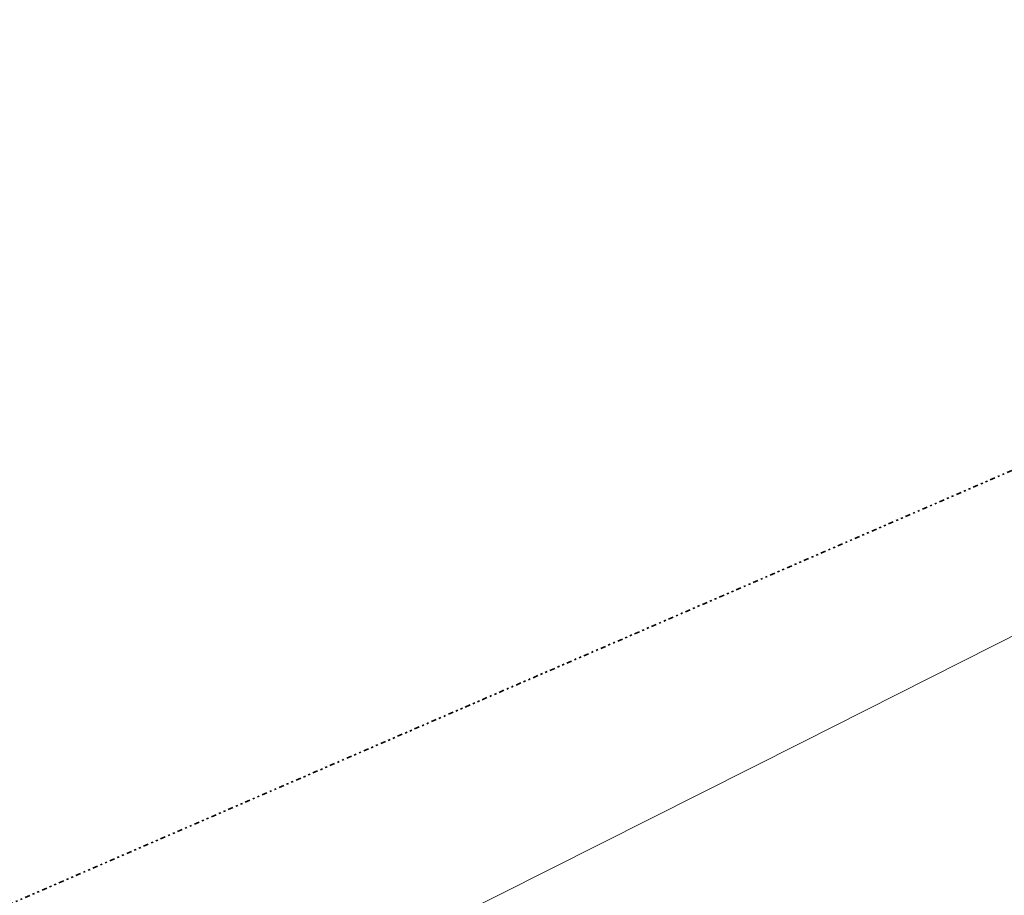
# Model space of a CAD drawing. Header units: metres. Extents: x 169249 to 194689, y 406250 to 412203.
# Tile 137 of 256: x 176407 to 176887, y 406781 to 407208. Entities that reach past the tile are written whole.
import ezdxf

# ---------------------------------------------------------------- set-up
doc = ezdxf.new("R2010")
doc.units = ezdxf.units.M
doc.linetypes.add('BGT_NLCS_N264$0$AL-TEKENBLADGRENS', pattern=[11.5, 2.5, -1.5, 1, -1.5, 1, -1.5, 2.5])
for name, color, linetype, lineweight in [('BGT_NLCS_N264$0$B-WE-IE-TERREINAFSCHEIDING_KUNSTMATIG_HEKWERK-G', 252, 'BGT_NLCS_N264$0$IE-TERREINAFSCHEIDING-KUNSTMATIG', 18), ('BGT_NLCS_N264$0$X-XX-AL-TEKENBLADGRENS-G', 252, 'BGT_NLCS_N264$0$AL-TEKENBLADGRENS', 35), ('X-XX-AL-REFERENTIE-G', 7, 'CONTINUOUS', 18)]:
    doc.layers.add(name, color=color, linetype=linetype, lineweight=lineweight)
doc.linetypes.add('BGT_NLCS_N264$0$IE-TERREINAFSCHEIDING-KUNSTMATIG', pattern='A,4,[82,NLCS.SHX,S=0.75,R=90,X=0,Y=0],4,-2', length=10)

# ---------------------------------------------------------------- blocks, each defined once
blk = doc.blocks.new('BGT_NLCS_N264')
at = {"layer": 'BGT_NLCS_N264$0$B-WE-IE-TERREINAFSCHEIDING_KUNSTMATIG_HEKWERK-G'}
blk.add_polyline3d([(177457.7, 406864.38, 20.17), (177410.27, 407000, 19.87), (177360.04, 407143.35, 19.86), (177179.68, 407052.65, 20.44), (177174.04, 407049.82, 20.44), (177125.94, 407025.63, 20.53), (177075.09, 407000, 20.69), (177000, 406962.14, 21.17), (176901.79, 406912.63, 21.5), (176897.51, 406910.47, 21.51), (176787.67, 406855.02, 21.41), (176640.82, 406781.04, 21.46), (176640.67, 406780.97, 21.46), (176621.01, 406771.06, 21.47)], dxfattribs=at)
at = {"layer": 'BGT_NLCS_N264$0$X-XX-AL-TEKENBLADGRENS-G'}
blk.add_polyline3d([(184436.25, 410062.73, 0), (184183.19, 410038.13, 0), (183733.57, 409937.98, 0), (183392.76, 409722.85, 0), (183112.62, 409661.02, 0), (181934.11, 409497.18, 0), (181576.04, 409477.91, 0), (181380.5, 409402.69, 0), (181348.09, 409368.87, 0), (179688.8, 408537.47, 0), (179322.33, 408353.85, 0), (179291.54, 408424.26, 0), (179251.73, 408571.13, 0), (178950.57, 408481.9, 0), (179026.57, 408202.55, 0), (178645.17, 408015, 0), (178496.71, 408130.51, 0), (178197.01, 408003.27, 0), (177935.59, 407601.57, 0), (177344.78, 407184.52, 0), (176213.39, 406694.78, 0), (175774.26, 406688.92, 0)], dxfattribs=at)

msp = doc.modelspace()

# ---------------------------------------------------------------- block references
at = {"layer": 'X-XX-AL-REFERENTIE-G'}
msp.add_blockref('BGT_NLCS_N264', (0, 0), dxfattribs=at)

doc.saveas('drawing.dxf')
